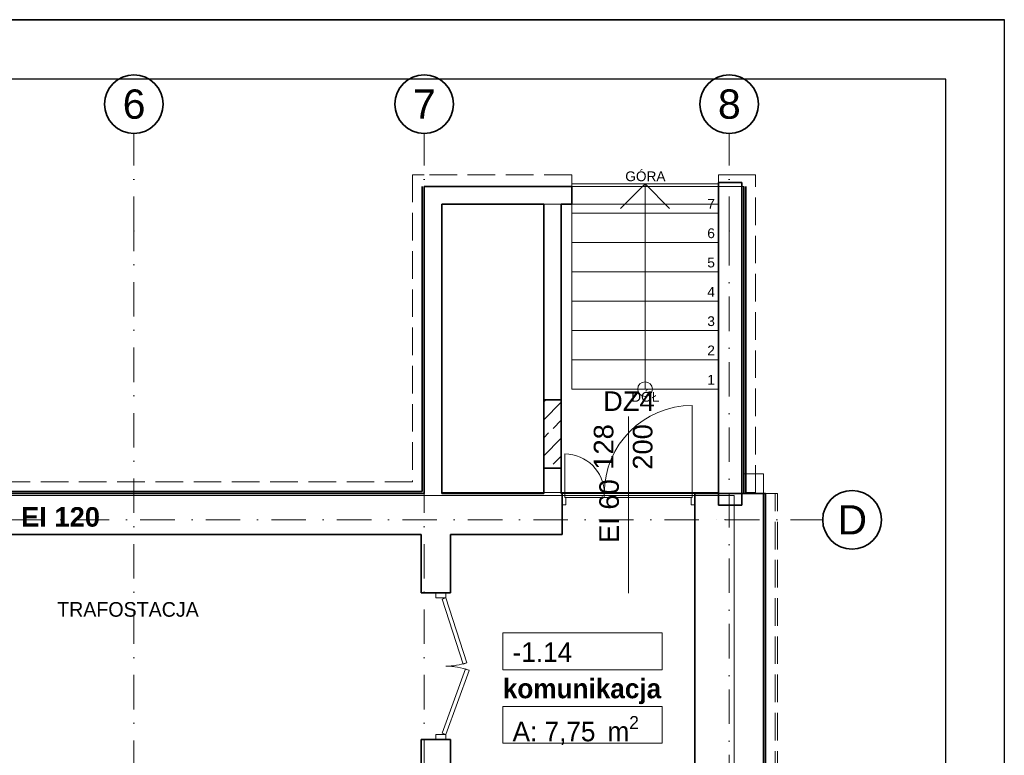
# Model space of a CAD drawing. Header units: millimetres. Extents: x -8078 to 241103, y -4319 to 602442.
# Tile 102 of 148: x 102802 to 112876, y 257450 to 264981. Entities that reach past the tile are written whole.
import ezdxf

# ---------------------------------------------------------------- set-up
doc = ezdxf.new("R2010")
doc.units = ezdxf.units.MM
doc.header["$MEASUREMENT"] = 0
doc.linetypes.add('Krawędzie ukryte', pattern=[3.912222, 2.822222, -1.09])
doc.linetypes.add('Kropki i Kreski', pattern=[6.702778, 3.527778, -1.763889, 0, -1.411111])
for name, color, linetype in [('#podkład', 252, 'Continuous'), ('- A - ocieplenie', 7, 'Continuous'), ('- strefy pomieszczeń', 7, 'Continuous'), ('_TABELA', 7, 'Continuous'), ('Drzwi Archicad', 7, 'Continuous'), ('Konstrukcja - Siatka mod', 7, 'Continuous'), ('Konstrukcja - Stropy', 7, 'Continuous'), ('Konstrukcja - Ściany nośne wew..P', 7, 'Continuous'), ('Konstrukcja - Ściany zewnętrzne', 7, 'Continuous'), ('Okna Archicada', 7, 'Continuous'), ('Opisy - Tekst', 7, 'Continuous'), ('Znaczniki drzwi Archicada', 7, 'Continuous')]:
    doc.layers.add(name, color=color, linetype=linetype)
doc.styles.add('STYL_AUTOMATYCZNY_1', font='arial.ttf')
doc.styles.add('STYL_AUTOMATYCZNY_6', font='txt')
doc.styles.add('STYL_AUTOMATYCZNY_7', font='txt')
doc.styles.add('STYL_AUTOMATYCZNY_9', font='txt')

# ---------------------------------------------------------------- blocks, each defined once
blk = doc.blocks.new('SDFGHB')
at = {"layer": 'Konstrukcja - Ściany zewnętrzne', "linetype": 'Continuous', "lineweight": 25}
h = blk.add_hatch(dxfattribs=at)
h.set_pattern_fill('Beton_zbrojony_0001', color=252, style=0, pattern_type=2)
h.set_pattern_definition([(45, (-208051.03, 747718.2), (-183.84776, 183.84776), []), (45, (-208142.95, 747810.13), (-183.84776, 183.84776), [195, -65])])
h.paths.add_polyline_path([(47770, 472069), (47950, 472069), (47950, 472769), (47770, 472769)])
at = {"layer": '- A - ocieplenie', "color": 252, "linetype": 'Krawędzie ukryte', "lineweight": 20, "ltscale": 100, "flags": 128}
for points in [[(46428, 475073), (46548, 475073)], [(46428, 475073), (46428, 471930)], [(48057, 475073), (46548, 475073)], [(48057, 474953), (48057, 475073)], [(49818, 475073), (49557, 475073)], [(49557, 474953), (49557, 475073)], [(49938, 475073), (49818, 475073)], [(49938, 471819), (49938, 475073)], [(46548, 471810), (46548, 474953)], [(46548, 474953), (48057, 474953)], [(49557, 474953), (49818, 474953)], [(49818, 474953), (49818, 471819)], [(50018, 472010), (49818, 472010)], [(49818, 472010), (49818, 471810)], [(50018, 471810), (50018, 472010)], [(46428, 471930), (39408, 471930)], [(39408, 471810), (46428, 471810)], [(46548, 471810), (46428, 471810)], [(49818, 471810), (50018, 471810)], [(49838, 471819), (49938, 471819)], [(50138, 471810), (50018, 471810)], [(50018, 471810), (50018, 459110)], [(50162, 471810), (50042, 471810)], [(50042, 471810), (50042, 459110)], [(50138, 459110), (50138, 471810)], [(50162, 459110), (50162, 471810)]]:
    blk.add_lwpolyline(points, dxfattribs=at)
at = {"layer": '- A - ocieplenie', "color": 252, "linetype": 'Continuous', "lineweight": 35, "ltscale": 100, "flags": 128}
for points in [[(46528, 474953), (46528, 471830)], [(46548, 471810), (46548, 474953)], [(49818, 474953), (49818, 471819)], [(49838, 471819), (49838, 474953)], [(46528, 471830), (39408, 471830)], [(39408, 471810), (46548, 471810)], [(50038, 471810), (50018, 471810)], [(50018, 471810), (50018, 459110)], [(50038, 459110), (50038, 471810)]]:
    blk.add_lwpolyline(points, dxfattribs=at)
at = {"layer": '- strefy pomieszczeń', "color": 252, "linetype": 'Continuous', "lineweight": 13, "ltscale": 100}
for p, q in [((47352, 470382), (48983, 470382)), ((47352, 470005), (47352, 470382)), ((48983, 470382), (48983, 470005)), ((48983, 470005), (47352, 470005)), ((47352, 469629), (48983, 469629)), ((47352, 469252), (47352, 469629)), ((48983, 469629), (48983, 469252)), ((48983, 469252), (47352, 469252))]:
    blk.add_line(p, q, dxfattribs=at)
at = {"color": 252, "linetype": 'Continuous', "lineweight": 18, "ltscale": 100}
for p, q in [((49557, 474978), (48057, 474978)), ((48057, 474978), (48057, 474678)), ((48557, 474728), (48807, 474978)), ((48807, 474678), (48807, 474978)), ((48807, 474978), (49057, 474728)), ((49557, 474678), (49557, 474978)), ((49557, 474678), (48057, 474678)), ((48057, 474678), (48057, 474378)), ((48057, 474678), (49557, 474678)), ((48807, 473178), (48807, 474678)), ((49557, 474378), (49557, 474678)), ((49557, 474378), (48057, 474378)), ((48057, 474378), (48057, 474078)), ((48057, 474378), (49557, 474378)), ((49557, 474078), (49557, 474378)), ((49557, 474078), (48057, 474078)), ((48057, 474078), (48057, 473778)), ((48057, 474078), (49557, 474078)), ((49557, 473778), (49557, 474078)), ((49557, 473778), (48057, 473778)), ((48057, 473778), (48057, 473478)), ((48057, 473778), (49557, 473778)), ((49557, 473478), (49557, 473778)), ((49557, 473478), (48057, 473478)), ((48057, 473478), (48057, 473178)), ((48057, 473478), (49557, 473478)), ((49557, 473178), (49557, 473478)), ((49557, 473178), (48057, 473178)), ((48057, 473178), (48057, 472878)), ((48057, 473178), (49557, 473178)), ((48807, 472878), (48807, 473178)), ((49557, 472878), (49557, 473178)), ((48057, 472878), (49557, 472878))]:
    blk.add_line(p, q, dxfattribs=at)
at = {"color": 252, "linetype": 'Continuous', "lineweight": 35, "ltscale": 100, "flags": 128}
for points in [[(47770, 472769), (47770, 472069)], [(47950, 472069), (47950, 472769)], [(47958, 471810), (47958, 471390)], [(49318, 471390), (49318, 471810)]]:
    blk.add_lwpolyline(points, dxfattribs=at)
at = {"color": 252, "linetype": 'Continuous', "lineweight": 18, "ltscale": 100}
for start, end in [(0, 180), (180, 0)]:
    blk.add_arc((48807, 472878), 75, start, end, dxfattribs=at)
at = {"layer": 'Drzwi Archicad', "color": 252, "linetype": 'Continuous', "lineweight": 13, "ltscale": 100}
for p, q in [((49290, 471810), (49290, 472710)), ((47986, 471810), (47986, 472214)), ((47986, 471810), (47958, 471810)), ((47958, 471810), (47958, 471695)), ((47986, 471770), (47986, 471810)), ((48390, 471810), (47986, 471810)), ((47986, 471810), (47986, 471770)), ((47998, 471770), (47986, 471770)), ((47986, 471770), (48390, 471770)), ((47998, 471695), (47998, 471770)), ((48390, 471810), (49290, 471810)), ((48390, 471770), (48390, 471810)), ((48390, 471770), (48390, 471810)), ((49290, 471770), (48390, 471770)), ((49290, 471770), (49278, 471770)), ((49278, 471770), (49278, 471695)), ((49318, 471810), (49290, 471810)), ((49290, 471810), (49290, 471770)), ((49290, 471810), (49290, 471770)), ((49318, 471695), (49318, 471810)), ((47958, 471695), (47998, 471695)), ((49278, 471695), (49318, 471695)), ((46668, 470792), (46668, 470742)), ((46668, 470742), (46768, 470742)), ((46730, 470729), (46768, 470742)), ((46945, 470063), (46730, 470729)), ((46768, 470792), (46768, 470742)), ((46768, 470742), (46983, 470076)), ((46983, 470076), (46945, 470063)), ((46970, 470013), (46730, 469356)), ((46768, 469342), (47008, 469999)), ((47008, 469999), (46970, 470013)), ((46668, 469292), (46668, 469342)), ((46668, 469342), (46768, 469342)), ((46730, 469356), (46768, 469342)), ((46768, 469292), (46768, 469342))]:
    blk.add_line(p, q, dxfattribs=at)
at = {"layer": 'Drzwi Archicad', "color": 252, "linetype": 'Continuous', "lineweight": 35, "ltscale": 100}
for p, q in [((47958, 471810), (47958, 471695)), ((47958, 471810), (47958, 471695)), ((49318, 471810), (49318, 471695)), ((49318, 471810), (49318, 471695)), ((47958, 471695), (47958, 471390)), ((49318, 471695), (49318, 471390))]:
    blk.add_line(p, q, dxfattribs=at)
at = {"layer": 'Drzwi Archicad', "color": 252, "linetype": 'Continuous', "lineweight": 13, "ltscale": 100}
for centre, radius, start, end in [((49290, 471810), 900, 90, 180), ((47986, 471810), 404, 0, 90), ((46768, 470742), 700, 270, 287.9246), ((46768, 469342), 700, 69.9342, 90)]:
    blk.add_arc(centre, radius, start, end, dxfattribs=at)
at = {"layer": 'Konstrukcja - Siatka mod', "color": 252, "linetype": 'Kropki i Kreski', "lineweight": 13, "ltscale": 100}
for p, q in [((43578, 474496), (43578, 475496)), ((46548, 474496), (46548, 475496)), ((49668, 474496), (49668, 475496)), ((43578, 457532), (43578, 474496)), ((46548, 457532), (46548, 474496)), ((49668, 474496), (49668, 457532)), ((20180, 471540), (49625, 471540)), ((49625, 471540), (50625, 471540))]:
    blk.add_line(p, q, dxfattribs=at)
at = {"layer": 'Konstrukcja - Siatka mod', "color": 252, "linetype": 'Continuous', "lineweight": 35, "ltscale": 100}
for centre in [(43578, 475796), (46548, 475796), (49668, 475796), (50925, 471540)]:
    blk.add_circle(centre, 300, dxfattribs=at)
at = {"layer": 'Konstrukcja - Siatka mod', "color": 252, "linetype": 'Kropki i Kreski', "lineweight": 13, "ltscale": 100}
for p in [(43578, 474496), (43578, 474496), (46548, 474496), (46548, 474496), (49668, 474496), (49668, 474496), (49625, 471540), (49625, 471540)]:
    blk.add_point(p, dxfattribs=at)
at = {"layer": 'Konstrukcja - Stropy', "color": 252, "linetype": 'Continuous', "lineweight": 13, "ltscale": 100, "flags": 128}
for points in [[(49557, 474773), (46728, 474773), (46728, 471819), (49557, 471819)], [(22778, 458510), (34593, 458510), (34593, 463961), (37298, 463961), (37298, 458510), (49718, 458510), (49718, 471789), (40378, 471789), (40378, 466429), (30298, 466429), (30298, 467849), (22778, 467849)]]:
    blk.add_lwpolyline(points, close=True, dxfattribs=at)
at = {"layer": 'Konstrukcja - Ściany nośne wew..P', "color": 252, "linetype": 'Continuous', "lineweight": 35, "ltscale": 100}
for p, q in [((46518, 470792), (46818, 470792)), ((46518, 469292), (46818, 469292))]:
    blk.add_line(p, q, dxfattribs=at)
at = {"layer": 'Konstrukcja - Ściany nośne wew..P', "color": 252, "linetype": 'Continuous', "lineweight": 35, "ltscale": 100, "flags": 128}
for points in [[(46518, 471390), (46518, 470792)], [(46818, 470792), (46818, 471390)], [(46518, 469292), (46518, 468470)], [(46818, 468490), (46818, 469292)]]:
    blk.add_lwpolyline(points, dxfattribs=at)
at = {"layer": 'Konstrukcja - Ściany zewnętrzne', "color": 252, "linetype": 'Continuous', "lineweight": 35, "ltscale": 100}
for p, q in [((48057, 474953), (48057, 474803)), ((49557, 474953), (49557, 474803)), ((48057, 474803), (48057, 474773)), ((49557, 474803), (49557, 474773)), ((47770, 472769), (47950, 472769)), ((47770, 472069), (47950, 472069))]:
    blk.add_line(p, q, dxfattribs=at)
at = {"layer": 'Konstrukcja - Ściany zewnętrzne', "color": 252, "linetype": 'Continuous', "lineweight": 35, "ltscale": 100, "flags": 128}
for points in [[(49797, 474993), (49557, 474993)], [(49557, 474993), (49557, 474953)], [(49797, 471690), (49797, 474993)], [(46548, 474953), (46548, 474773)], [(48057, 474953), (46548, 474953)], [(46548, 474773), (46548, 471810)], [(46728, 474773), (47770, 474773)], [(46728, 471810), (46728, 474773)], [(47770, 474773), (47770, 472769)], [(47950, 474773), (48057, 474773)], [(47950, 472769), (47950, 474773)], [(49557, 474773), (49557, 471690)], [(47770, 472069), (47770, 471810)], [(47950, 471810), (47950, 472069)], [(46548, 471810), (40678, 471810)], [(47770, 471810), (46728, 471810)], [(47958, 471810), (47950, 471810)], [(50018, 471810), (49318, 471810)], [(50018, 458490), (50018, 471810)], [(49557, 471690), (49797, 471690)], [(40678, 471390), (46518, 471390)], [(46818, 471390), (47958, 471390)], [(49318, 471390), (49318, 468090)]]:
    blk.add_lwpolyline(points, dxfattribs=at)
at = {"layer": 'Okna Archicada', "color": 252, "linetype": 'Continuous', "lineweight": 13, "ltscale": 100}
for p, q in [((49557, 474953), (48057, 474953)), ((49557, 474773), (48057, 474773))]:
    blk.add_line(p, q, dxfattribs=at)
at = {"layer": 'Okna Archicada', "color": 252, "linetype": 'Continuous', "lineweight": 35, "ltscale": 100}
for p, q in [((48057, 474953), (48057, 474803)), ((49557, 474953), (49557, 474803)), ((48057, 474803), (48057, 474773)), ((49557, 474803), (49557, 474773))]:
    blk.add_line(p, q, dxfattribs=at)
at = {"layer": 'Znaczniki drzwi Archicada', "color": 252, "linetype": 'Continuous', "lineweight": 13, "ltscale": 100}
blk.add_line((48638, 472598), (48638, 470790), dxfattribs=at)
at = {"layer": '- strefy pomieszczeń', "color": 252, "linetype": 'Continuous', "lineweight": 13, "char_height": 200, "attachment_point": 1}
for s, insert, style in [('\\A1;{\\pql;\\pt0,500;\\fGeneva CE|b0|i0|c0|p0;\\W1.000000;-1.14\\fGeneva CE|b0|i0|c0|p0;\\W1.000000;\\A1{\\H.66x;\\S^  ;}\\fGeneva CE|b0|i0|c0|p0;\\W1.000000;\\fGeneva CE|b0|i0|c0|p0;\\W1.000000;\\A1{\\H.66x;\\S^  ;}}', (47452, 470285), 'STYL_AUTOMATYCZNY_6'), ('\\A1;{\\pql;\\pt0,500;\\fGeneva CE|b1|i0|c0|p0;\\W1.000000;komunikacja\\fGeneva CE|b1|i0|c0|p0;\\W1.000000;\\A1{\\H.66x;\\S^  ;}\\fGeneva CE|b1|i0|c0|p0;\\W1.000000;\\fGeneva CE|b1|i0|c0|p0;\\W1.000000;\\A1{\\H.66x;\\S^  ;}}', (47352, 469913), 'STYL_AUTOMATYCZNY_9'), ('\\A1;{\\pql;\\pt0,500;\\fGeneva CE|b0|i0|c0|p0;\\W1.000000;A: 7,75\\fGeneva CE|b0|i0|c0|p0;\\W1.000000;\\A1{\\H.66x;\\S^  ;}\\fGeneva CE|b0|i0|c0|p0;\\W1.000000; m\\fGeneva CE|b0|i0|c0|p0;\\W1.000000;\\A1{\\H.66x;\\S2^  ;}}', (47452, 469531), 'STYL_AUTOMATYCZNY_6')]:
    blk.add_mtext(s, dxfattribs=dict(at, insert=insert, style=style))
at = {"color": 252, "linetype": 'Continuous', "lineweight": 15, "char_height": 100, "attachment_point": 4, "style": 'STYL_AUTOMATYCZNY_1'}
for s, insert in [('\\A1;{\\pql;\\fArial|b0|i0|c238|p0;\\W1.000000;GÓRA}', (48605, 475056)), ('\\A1;{\\pql;\\fArial|b0|i0|c238|p0;\\W1.000000;7}', (49444, 474774)), ('\\A1;{\\pql;\\fArial|b0|i0|c238|p0;\\W1.000000;6}', (49444, 474473)), ('\\A1;{\\pql;\\fArial|b0|i0|c238|p0;\\W1.000000;5}', (49444, 474173)), ('\\A1;{\\pql;\\fArial|b0|i0|c238|p0;\\W1.000000;4}', (49444, 473874)), ('\\A1;{\\pql;\\fArial|b0|i0|c238|p0;\\W1.000000;3}', (49444, 473573)), ('\\A1;{\\pql;\\fArial|b0|i0|c238|p0;\\W1.000000;2}', (49444, 473274)), ('\\A1;{\\pql;\\fArial|b0|i0|c238|p0;\\W1.000000;1}', (49444, 472974)), ('\\A1;{\\pql;\\fArial|b0|i0|c238|p0;\\W1.000000;DÓŁ}', (48666, 472799))]:
    blk.add_mtext(s, dxfattribs=dict(at, insert=insert))
at = {"color": 252, "linetype": 'Continuous', "lineweight": 13, "insert": (43517, 471198), "char_height": 150, "attachment_point": 2, "style": 'STYL_AUTOMATYCZNY_6'}
blk.add_mtext('\\A1;{\\pqc;\\fGeneva CE|b0|i0|c0|p0;\\W1.000000;\\P\\pqc;\\fGeneva CE|b0|i0|c0|p0;\\W1.000000;\\P\\pqc;\\fGeneva CE|b0|i0|c0|p0;\\W1.000000;TRAFOSTACJA\\P\\pqc;\\fGeneva CE|b0|i0|c0|p0;\\W1.000000;\\P\\pqc;\\fGeneva CE|b0|i0|c0|p0;\\W1.000000;\\P\\pqc;\\fGeneva CE|b0|i0|c0|p0;\\W1.000000;}', dxfattribs=at)
at = {"layer": 'Konstrukcja - Siatka mod', "color": 252, "linetype": 'Continuous', "lineweight": 13, "char_height": 300, "attachment_point": 1, "style": 'STYL_AUTOMATYCZNY_1'}
for s, insert in [('\\A1;{\\pql;\\pt0;\\fArial|b0|i0|c238|p0;\\W1.000000;6}', (43463, 475946)), ('\\A1;{\\pql;\\pt0;\\fArial|b0|i0|c238|p0;\\W1.000000;7}', (46433, 475946)), ('\\A1;{\\pql;\\pt0;\\fArial|b0|i0|c238|p0;\\W1.000000;8}', (49553, 475946)), ('\\A1;{\\pql;\\pt0;\\fArial|b0|i0|c238|p0;\\W1.000000;D}', (50776, 471690))]:
    blk.add_mtext(s, dxfattribs=dict(at, insert=insert))
at = {"layer": 'Opisy - Tekst', "color": 252, "linetype": 'Continuous', "lineweight": 13, "insert": (42423, 471670), "char_height": 200, "attachment_point": 1, "style": 'STYL_AUTOMATYCZNY_7'}
blk.add_mtext('\\A1;{\\pql;\\fHelvetica|b1|i0|c238|p0;\\W1.000000;EI 120}', dxfattribs=at)
at = {"layer": 'Znaczniki drzwi Archicada', "color": 252, "linetype": 'Continuous', "lineweight": 35, "char_height": 200, "attachment_point": 7, "rotation": 90, "style": 'STYL_AUTOMATYCZNY_1'}
for s, insert in [('\\A1;{\\pql;\\pt0;\\fArial|b0|i0|c238|p0;\\W1.000000;128\\fArial|b0|i0|c238|p0;\\W1.000000;\\A1{\\H.66x;\\S^  ;}\\fArial|b0|i0|c238|p0;\\W1.000000;\\fArial|b0|i0|c238|p0;\\W1.000000;}', (48541, 472053)), ('\\A1;{\\pql;\\pt0;\\fArial|b0|i0|c238|p0;\\W1.000000;200\\fArial|b0|i0|c238|p0;\\W1.000000;\\A1{\\H.66x;\\S^  ;}\\fArial|b0|i0|c238|p0;\\W1.000000;\\fArial|b0|i0|c238|p0;\\W1.000000;}', (48941, 472053)), ('\\A1;{\\pql;\\pt0;\\fArial|b0|i0|c238|p0;\\W1.000000;EI 60\\fArial|b0|i0|c238|p0;\\W1.000000;\\fArial|b0|i0|c238|p0;\\H0.666667x;\\W1.000000;\\fArial|b0|i0|c238|p0;\\H1.500000x;\\W1.000000;}', (48542, 471303))]:
    blk.add_mtext(s, dxfattribs=dict(at, insert=insert))
at = {"layer": 'Znaczniki drzwi Archicada', "color": 252, "linetype": 'Continuous', "lineweight": 35, "insert": (48378, 472655), "char_height": 200, "attachment_point": 7, "style": 'STYL_AUTOMATYCZNY_1'}
blk.add_mtext('\\A1;{\\pql;\\pt0;\\fArial|b0|i0|c238|p0;\\W1.000000;DZ4\\fArial|b0|i0|c238|p0;\\W1.000000;\\fArial|b0|i0|c238|p0;\\W1.000000;\\fArial|b0|i0|c238|p0;\\W1.000000;}', dxfattribs=at)

msp = doc.modelspace()

# ---------------------------------------------------------------- linework, layer by layer
at = {"layer": '_TABELA', "color": 7}
msp.add_lwpolyline([(70876, 264981), (112876, 264981), (70876, 264981), (70876, 235281), (112876, 235281), (112876, 264981)], dxfattribs=at)
msp.add_lwpolyline([(112276, 264371), (73376, 264371), (73376, 235891), (112276, 235891)], close=True, dxfattribs=at)

# ---------------------------------------------------------------- block references
at = {"layer": '#podkład'}
msp.add_blockref('SDFGHB', (60393, -211679), dxfattribs=at)

doc.saveas('drawing.dxf')
